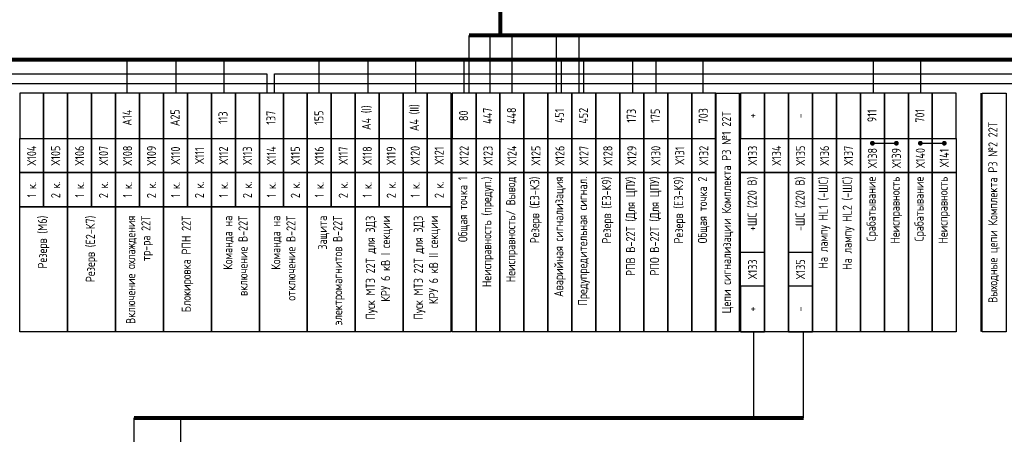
# Model space of a CAD drawing. Header units: millimetres. Extents: x 616 to 6446, y 2590 to 5711.
# Tile 45 of 50: x 5448 to 5653, y 3611 to 3698. Entities that reach past the tile are written whole.
import ezdxf

# ---------------------------------------------------------------- set-up
doc = ezdxf.new("R2010")
doc.units = ezdxf.units.MM
doc.styles.add('SIMPLEX', font='GOST.ttf', dxfattribs={"height": 5})

msp = doc.modelspace()

# ---------------------------------------------------------------- linework, layer by layer
at = {"lineweight": 80}
for p, q in [((5548.34, 3694.7), (5548.34, 3744.7)), ((5946.45, 3694.7), (5541.81, 3694.7)), ((5471.93, 3614.83), (5611.57, 3614.83))]:
    msp.add_line(p, q, dxfattribs=at)
for p, q in [((5541.81, 3682.7), (5541.81, 3694.7)), ((5546.2, 3682.7), (5546.2, 3694.7)), ((5550.83, 3682.7), (5550.83, 3694.7)), ((5560.05, 3682.7), (5560.05, 3694.7)), ((5564.81, 3682.7), (5564.81, 3694.7)), ((5371.72, 3684.7), (5655.1, 3684.7)), ((5401.21, 3686.7), (5499.65, 3686.7)), ((5499.65, 3686.7), (5499.65, 3682.7)), ((5501.22, 3682.7), (5501.22, 3686.7)), ((5501.22, 3686.7), (5795.47, 3686.7)), ((5598.26, 3682.7), (5598.26, 3673.2)), ((5598.26, 3682.7), (5598.26, 3673.2)), ((5648.64, 3682.7), (5648.64, 3673.2)), ((5648.64, 3682.7), (5648.64, 3673.2)), ((5625.95, 3672.21), (5630.95, 3672.21)), ((5635.95, 3672.21), (5640.95, 3672.21)), ((5601.19, 3614.83), (5601.19, 3632.83)), ((5611.57, 3614.83), (5611.57, 3632.83)), ((5471.93, 3592.83), (5471.93, 3614.83)), ((5481.69, 3592.83), (5481.69, 3614.83))]:
    msp.add_line(p, q)
at = {"color": 3, "lineweight": 80}
msp.add_line((5270.17, 3689.7), (6031.33, 3689.7), dxfattribs=at)
at = {"color": 3}
for p, q in [((5470.47, 3682.7), (5470.47, 3689.7)), ((5480.73, 3682.7), (5480.73, 3689.7)), ((5490.75, 3682.7), (5490.75, 3689.7)), ((5510.56, 3682.7), (5510.56, 3689.7)), ((5520.75, 3682.7), (5520.75, 3689.7)), ((5530.72, 3682.7), (5530.72, 3689.7)), ((5540.78, 3682.7), (5540.78, 3689.7)), ((5561.06, 3682.7), (5561.06, 3689.7)), ((5565.74, 3682.7), (5565.74, 3689.7)), ((5575.98, 3682.7), (5575.98, 3689.7)), ((5580.84, 3682.7), (5580.84, 3689.7)), ((5590.65, 3682.7), (5590.65, 3689.7)), ((5626.21, 3682.7), (5626.21, 3689.7)), ((5636.02, 3682.7), (5636.02, 3689.7))]:
    msp.add_line(p, q, dxfattribs=at)
for points in [[(5453.07, 3673.2), (5453.07, 3682.7), (5448.07, 3682.7), (5448.07, 3673.2)], [(5458.07, 3673.2), (5458.07, 3682.7), (5453.07, 3682.7), (5453.07, 3673.2)], [(5463.07, 3673.2), (5463.07, 3682.7), (5458.07, 3682.7), (5458.07, 3673.2)], [(5468.07, 3673.2), (5468.07, 3682.7), (5463.07, 3682.7), (5463.07, 3673.2)], [(5473.07, 3673.2), (5473.07, 3682.7), (5468.07, 3682.7), (5468.07, 3673.2)], [(5478.07, 3673.2), (5478.07, 3682.7), (5473.07, 3682.7), (5473.07, 3673.2)], [(5483.07, 3673.2), (5483.07, 3682.7), (5478.07, 3682.7), (5478.07, 3673.2)], [(5488.07, 3673.2), (5488.07, 3682.7), (5483.07, 3682.7), (5483.07, 3673.2)], [(5493.07, 3673.2), (5493.07, 3682.7), (5488.07, 3682.7), (5488.07, 3673.2)], [(5498.07, 3673.2), (5498.07, 3682.7), (5493.07, 3682.7), (5493.07, 3673.2)], [(5503.07, 3673.2), (5503.07, 3682.7), (5498.07, 3682.7), (5498.07, 3673.2)], [(5508.07, 3673.2), (5508.07, 3682.7), (5503.07, 3682.7), (5503.07, 3673.2)], [(5513.07, 3673.2), (5513.07, 3682.7), (5508.07, 3682.7), (5508.07, 3673.2)], [(5518.07, 3673.2), (5518.07, 3682.7), (5513.07, 3682.7), (5513.07, 3673.2)], [(5523.07, 3673.2), (5523.07, 3682.7), (5518.07, 3682.7), (5518.07, 3673.2)], [(5528.07, 3673.2), (5528.07, 3682.7), (5523.07, 3682.7), (5523.07, 3673.2)], [(5533.07, 3673.2), (5533.07, 3682.7), (5528.07, 3682.7), (5528.07, 3673.2)], [(5538.07, 3673.2), (5538.07, 3682.7), (5533.07, 3682.7), (5533.07, 3673.2)], [(5543.26, 3673.2), (5543.26, 3682.7), (5538.26, 3682.7), (5538.26, 3673.2)], [(5548.26, 3673.2), (5548.26, 3682.7), (5543.26, 3682.7), (5543.26, 3673.2)], [(5553.26, 3673.2), (5553.26, 3682.7), (5548.26, 3682.7), (5548.26, 3673.2)], [(5558.26, 3673.2), (5558.26, 3682.7), (5553.26, 3682.7), (5553.26, 3673.2)], [(5563.26, 3673.2), (5563.26, 3682.7), (5558.26, 3682.7), (5558.26, 3673.2)], [(5568.26, 3673.2), (5568.26, 3682.7), (5563.26, 3682.7), (5563.26, 3673.2)], [(5573.26, 3673.2), (5573.26, 3682.7), (5568.26, 3682.7), (5568.26, 3673.2)], [(5578.26, 3673.2), (5578.26, 3682.7), (5573.26, 3682.7), (5573.26, 3673.2)], [(5583.26, 3673.2), (5583.26, 3682.7), (5578.26, 3682.7), (5578.26, 3673.2)], [(5588.26, 3673.2), (5588.26, 3682.7), (5583.26, 3682.7), (5583.26, 3673.2)], [(5593.26, 3673.2), (5593.26, 3682.7), (5588.26, 3682.7), (5588.26, 3673.2)], [(5598.26, 3682.7), (5598.26, 3632.83), (5593.26, 3632.83), (5593.26, 3682.7)], [(5603.45, 3673.2), (5603.45, 3682.7), (5598.45, 3682.7), (5598.45, 3673.2)], [(5608.45, 3673.2), (5608.45, 3682.7), (5603.45, 3682.7), (5603.45, 3673.2)], [(5613.45, 3673.2), (5613.45, 3682.7), (5608.45, 3682.7), (5608.45, 3673.2)], [(5618.45, 3673.2), (5618.45, 3682.7), (5613.45, 3682.7), (5613.45, 3673.2)], [(5623.45, 3673.2), (5623.45, 3682.7), (5618.45, 3682.7), (5618.45, 3673.2)], [(5628.45, 3673.2), (5628.45, 3682.7), (5623.45, 3682.7), (5623.45, 3673.2)], [(5633.45, 3673.2), (5633.45, 3682.7), (5628.45, 3682.7), (5628.45, 3673.2)], [(5638.45, 3673.2), (5638.45, 3682.7), (5633.45, 3682.7), (5633.45, 3673.2)], [(5643.45, 3673.2), (5643.45, 3682.7), (5638.45, 3682.7), (5638.45, 3673.2)], [(5653.83, 3682.7), (5653.83, 3632.83), (5648.83, 3632.83), (5648.83, 3682.7)], [(5453.07, 3673.2), (5453.07, 3666.08), (5448.07, 3666.08), (5448.07, 3673.2)], [(5458.07, 3673.2), (5458.07, 3666.08), (5453.07, 3666.08), (5453.07, 3673.2)], [(5463.07, 3673.2), (5463.07, 3666.08), (5458.07, 3666.08), (5458.07, 3673.2)], [(5468.07, 3673.2), (5468.07, 3666.08), (5463.07, 3666.08), (5463.07, 3673.2)], [(5473.07, 3673.2), (5473.07, 3666.08), (5468.07, 3666.08), (5468.07, 3673.2)], [(5478.07, 3673.2), (5478.07, 3666.08), (5473.07, 3666.08), (5473.07, 3673.2)], [(5483.07, 3673.2), (5483.07, 3666.08), (5478.07, 3666.08), (5478.07, 3673.2)], [(5488.07, 3673.2), (5488.07, 3666.08), (5483.07, 3666.08), (5483.07, 3673.2)], [(5493.07, 3673.2), (5493.07, 3666.08), (5488.07, 3666.08), (5488.07, 3673.2)], [(5498.07, 3673.2), (5498.07, 3666.08), (5493.07, 3666.08), (5493.07, 3673.2)], [(5503.07, 3673.2), (5503.07, 3666.08), (5498.07, 3666.08), (5498.07, 3673.2)], [(5508.07, 3673.2), (5508.07, 3666.08), (5503.07, 3666.08), (5503.07, 3673.2)], [(5513.07, 3673.2), (5513.07, 3666.08), (5508.07, 3666.08), (5508.07, 3673.2)], [(5518.07, 3673.2), (5518.07, 3666.08), (5513.07, 3666.08), (5513.07, 3673.2)], [(5523.07, 3673.2), (5523.07, 3666.08), (5518.07, 3666.08), (5518.07, 3673.2)], [(5528.07, 3673.2), (5528.07, 3666.08), (5523.07, 3666.08), (5523.07, 3673.2)], [(5533.07, 3673.2), (5533.07, 3666.08), (5528.07, 3666.08), (5528.07, 3673.2)], [(5538.07, 3673.2), (5538.07, 3666.08), (5533.07, 3666.08), (5533.07, 3673.2)], [(5543.26, 3673.2), (5543.26, 3666.08), (5538.26, 3666.08), (5538.26, 3673.2)], [(5548.26, 3673.2), (5548.26, 3666.08), (5543.26, 3666.08), (5543.26, 3673.2)], [(5553.26, 3673.2), (5553.26, 3666.08), (5548.26, 3666.08), (5548.26, 3673.2)], [(5558.26, 3673.2), (5558.26, 3666.08), (5553.26, 3666.08), (5553.26, 3673.2)], [(5563.26, 3673.2), (5563.26, 3666.08), (5558.26, 3666.08), (5558.26, 3673.2)], [(5568.26, 3673.2), (5568.26, 3666.08), (5563.26, 3666.08), (5563.26, 3673.2)], [(5573.26, 3673.2), (5573.26, 3666.08), (5568.26, 3666.08), (5568.26, 3673.2)], [(5578.26, 3673.2), (5578.26, 3666.08), (5573.26, 3666.08), (5573.26, 3673.2)], [(5583.26, 3673.2), (5583.26, 3666.08), (5578.26, 3666.08), (5578.26, 3673.2)], [(5588.26, 3673.2), (5588.26, 3666.08), (5583.26, 3666.08), (5583.26, 3673.2)], [(5593.26, 3673.2), (5593.26, 3666.08), (5588.26, 3666.08), (5588.26, 3673.2)], [(5603.45, 3673.2), (5603.45, 3666.08), (5598.45, 3666.08), (5598.45, 3673.2)], [(5608.45, 3673.2), (5608.45, 3666.08), (5603.45, 3666.08), (5603.45, 3673.2)], [(5613.45, 3673.2), (5613.45, 3666.08), (5608.45, 3666.08), (5608.45, 3673.2)], [(5618.45, 3673.2), (5618.45, 3666.08), (5613.45, 3666.08), (5613.45, 3673.2)], [(5623.45, 3673.2), (5623.45, 3666.08), (5618.45, 3666.08), (5618.45, 3673.2)], [(5628.45, 3673.2), (5628.45, 3666.08), (5623.45, 3666.08), (5623.45, 3673.2)], [(5633.45, 3673.2), (5633.45, 3666.08), (5628.45, 3666.08), (5628.45, 3673.2)], [(5638.45, 3673.2), (5638.45, 3666.08), (5633.45, 3666.08), (5633.45, 3673.2)], [(5643.45, 3673.2), (5643.45, 3666.08), (5638.45, 3666.08), (5638.45, 3673.2)], [(5453.07, 3666.08), (5453.07, 3658.95), (5448.07, 3658.95), (5448.07, 3666.08)], [(5458.07, 3666.08), (5458.07, 3658.95), (5453.07, 3658.95), (5453.07, 3666.08)], [(5463.07, 3666.08), (5463.07, 3658.95), (5458.07, 3658.95), (5458.07, 3666.08)], [(5468.07, 3666.08), (5468.07, 3658.95), (5463.07, 3658.95), (5463.07, 3666.08)], [(5473.07, 3666.08), (5473.07, 3658.95), (5468.07, 3658.95), (5468.07, 3666.08)], [(5478.07, 3666.08), (5478.07, 3658.95), (5473.07, 3658.95), (5473.07, 3666.08)], [(5483.07, 3666.08), (5483.07, 3658.95), (5478.07, 3658.95), (5478.07, 3666.08)], [(5488.07, 3666.08), (5488.07, 3658.95), (5483.07, 3658.95), (5483.07, 3666.08)], [(5493.07, 3666.08), (5493.07, 3658.95), (5488.07, 3658.95), (5488.07, 3666.08)], [(5498.07, 3666.08), (5498.07, 3658.95), (5493.07, 3658.95), (5493.07, 3666.08)], [(5503.07, 3666.08), (5503.07, 3658.95), (5498.07, 3658.95), (5498.07, 3666.08)], [(5508.07, 3666.08), (5508.07, 3658.95), (5503.07, 3658.95), (5503.07, 3666.08)], [(5513.07, 3666.08), (5513.07, 3658.95), (5508.07, 3658.95), (5508.07, 3666.08)], [(5518.07, 3666.08), (5518.07, 3658.95), (5513.07, 3658.95), (5513.07, 3666.08)], [(5523.07, 3666.08), (5523.07, 3658.95), (5518.07, 3658.95), (5518.07, 3666.08)], [(5528.07, 3666.08), (5528.07, 3658.95), (5523.07, 3658.95), (5523.07, 3666.08)], [(5533.07, 3666.08), (5533.07, 3658.95), (5528.07, 3658.95), (5528.07, 3666.08)], [(5538.07, 3666.08), (5538.07, 3658.95), (5533.07, 3658.95), (5533.07, 3666.08)], [(5543.26, 3666.08), (5543.26, 3632.83), (5538.26, 3632.83), (5538.26, 3666.08)], [(5548.26, 3666.08), (5548.26, 3632.83), (5543.26, 3632.83), (5543.26, 3666.08)], [(5553.26, 3666.08), (5553.26, 3632.83), (5548.26, 3632.83), (5548.26, 3666.08)], [(5558.26, 3666.08), (5558.26, 3632.83), (5553.26, 3632.83), (5553.26, 3666.08)], [(5563.26, 3666.08), (5563.26, 3632.83), (5558.26, 3632.83), (5558.26, 3666.08)], [(5568.26, 3666.08), (5568.26, 3632.83), (5563.26, 3632.83), (5563.26, 3666.08)], [(5573.26, 3666.08), (5573.26, 3632.83), (5568.26, 3632.83), (5568.26, 3666.08)], [(5578.26, 3666.08), (5578.26, 3632.83), (5573.26, 3632.83), (5573.26, 3666.08)], [(5583.26, 3666.08), (5583.26, 3632.83), (5578.26, 3632.83), (5578.26, 3666.08)], [(5588.26, 3666.08), (5588.26, 3632.83), (5583.26, 3632.83), (5583.26, 3666.08)], [(5593.26, 3666.08), (5593.26, 3632.83), (5588.26, 3632.83), (5588.26, 3666.08)], [(5603.45, 3666.08), (5603.45, 3632.83), (5598.45, 3632.83), (5598.45, 3666.08)], [(5608.45, 3666.08), (5608.45, 3632.83), (5603.45, 3632.83), (5603.45, 3666.08)], [(5613.45, 3666.08), (5613.45, 3632.83), (5608.45, 3632.83), (5608.45, 3666.08)], [(5618.45, 3666.08), (5618.45, 3632.83), (5613.45, 3632.83), (5613.45, 3666.08)], [(5623.45, 3666.08), (5623.45, 3632.83), (5618.45, 3632.83), (5618.45, 3666.08)], [(5628.45, 3666.08), (5628.45, 3632.83), (5623.45, 3632.83), (5623.45, 3666.08)], [(5633.45, 3666.08), (5633.45, 3632.83), (5628.45, 3632.83), (5628.45, 3666.08)], [(5638.45, 3666.08), (5638.45, 3632.83), (5633.45, 3632.83), (5633.45, 3666.08)], [(5643.45, 3666.08), (5643.45, 3632.83), (5638.45, 3632.83), (5638.45, 3666.08)], [(5458.07, 3658.95), (5458.07, 3632.83), (5448.07, 3632.83), (5448.07, 3658.95)], [(5468.07, 3658.95), (5468.07, 3632.83), (5458.07, 3632.83), (5458.07, 3658.95)], [(5478.07, 3658.95), (5478.07, 3632.83), (5468.07, 3632.83), (5468.07, 3658.95)], [(5488.07, 3658.95), (5488.07, 3632.83), (5478.07, 3632.83), (5478.07, 3658.95)], [(5498.07, 3658.95), (5498.07, 3632.83), (5488.07, 3632.83), (5488.07, 3658.95)], [(5508.07, 3658.95), (5508.07, 3632.83), (5498.07, 3632.83), (5498.07, 3658.95)], [(5518.07, 3658.95), (5518.07, 3632.83), (5508.07, 3632.83), (5508.07, 3658.95)], [(5528.07, 3658.95), (5528.07, 3632.83), (5518.07, 3632.83), (5518.07, 3658.95)], [(5538.07, 3658.95), (5538.07, 3632.83), (5528.07, 3632.83), (5528.07, 3658.95)], [(5603.45, 3649.45), (5603.45, 3642.33), (5598.45, 3642.33), (5598.45, 3649.45)], [(5613.45, 3649.45), (5613.45, 3642.33), (5608.45, 3642.33), (5608.45, 3649.45)], [(5603.45, 3632.83), (5603.45, 3642.33), (5598.45, 3642.33), (5598.45, 3632.83)], [(5613.45, 3632.83), (5613.45, 3642.33), (5608.45, 3642.33), (5608.45, 3632.83)]]:
    msp.add_lwpolyline(points, close=True)
at = {"const_width": 0.38}
for points in [[(5538.07, 3682.7), (5538.07, 3632.83)], [(5593.26, 3682.7), (5593.26, 3632.83)], [(5598.26, 3682.7), (5598.26, 3632.83)], [(5598.26, 3632.83), (5598.26, 3682.7)], [(5648.64, 3682.7), (5648.64, 3632.83)], [(5648.64, 3632.83), (5648.64, 3682.7)]]:
    msp.add_lwpolyline(points, dxfattribs=at)
at = {"const_width": 0.5}
for points in [[(5625.95, 3672.46, -1), (5625.95, 3671.96, -1)], [(5630.95, 3672.46, -1), (5630.95, 3671.96, -1)], [(5635.95, 3672.46, -1), (5635.95, 3671.96, -1)], [(5640.95, 3672.46, -1), (5640.95, 3671.96, -1)]]:
    msp.add_lwpolyline(points, format="xyb", close=True, dxfattribs=at)

# ---------------------------------------------------------------- texts
at = {"char_height": 1.9, "rotation": 90, "style": 'SIMPLEX'}
for s, insert, width, attachment_point in [('А4 (II)', (5530.48, 3677.55), 9.5, 5), ('Цепи сигнализации Комплекта РЗ №1 22Т', (5595.76, 3657.76), 49.875, 5), ('Выходные цепи Комплекта РЗ №2 22Т', (5651.33, 3657.76), 49.875, 5), ('А14', (5470.48, 3677.55), 9.5, 5), ('А25', (5480.48, 3677.55), 9.5, 5), ('113', (5490.48, 3677.55), 9.5, 5), ('137', (5500.48, 3677.55), 9.5, 5), ('155', (5510.48, 3677.55), 9.5, 5), ('А4 (I)', (5520.48, 3677.55), 9.5, 5), ('80', (5540.67, 3677.95), 9.5, 5), ('447', (5545.67, 3677.95), 9.5, 5), ('448', (5550.67, 3677.95), 9.5, 5), ('451', (5560.67, 3677.95), 9.5, 5), ('452', (5565.67, 3677.95), 9.5, 5), ('173', (5575.67, 3677.95), 9.5, 5), ('175', (5580.67, 3677.95), 9.5, 5), ('703', (5590.67, 3677.95), 9.5, 5), ('+', (5600.86, 3677.95), 9.5, 5), ('911', (5625.86, 3677.95), 9.5, 5), ('701', (5635.86, 3677.95), 9.5, 5), ('-', (5610.86, 3677.95), 9.5, 5), ('Х104', (5450.57, 3669.64), 7.125, 5), ('Х105{\\fArial|b0|i0|c204|p34; }', (5455.57, 3669.64), 7.125, 5), ('Х106', (5460.57, 3669.64), 7.125, 5), ('Х107', (5465.57, 3669.64), 7.125, 5), ('Х108', (5470.57, 3669.64), 7.125, 5), ('Х109', (5475.57, 3669.64), 7.125, 5), ('Х110', (5480.57, 3669.64), 7.125, 5), ('Х112', (5490.57, 3669.64), 7.125, 5), ('Х113', (5495.57, 3669.64), 7.125, 5), ('Х114', (5500.57, 3669.64), 7.125, 5), ('Х115', (5505.57, 3669.64), 7.125, 5), ('Х116', (5510.57, 3669.64), 7.125, 5), ('Х117', (5515.57, 3669.64), 7.125, 5), ('Х118', (5520.57, 3669.64), 7.125, 5), ('Х119', (5525.57, 3669.64), 7.125, 5), ('Х120', (5530.57, 3669.64), 7.125, 5), ('Х122', (5540.76, 3669.64), 7.125, 5), ('Х123', (5545.76, 3669.64), 7.125, 5), ('Х124', (5550.76, 3669.64), 7.125, 5), ('Х125', (5555.76, 3669.64), 7.125, 5), ('Х126', (5560.76, 3669.64), 7.125, 5), ('Х127', (5565.76, 3669.64), 7.125, 5), ('Х128', (5570.76, 3669.64), 7.125, 5), ('Х129', (5575.76, 3669.64), 7.125, 5), ('Х130', (5580.76, 3669.64), 7.125, 5), ('Х132', (5590.76, 3669.64), 7.125, 5), ('Х133', (5600.95, 3669.64), 7.125, 5), ('Х134', (5605.95, 3669.64), 7.125, 5), ('Х135', (5610.95, 3669.64), 7.125, 5), ('Х136', (5615.95, 3669.64), 7.125, 5), ('Х137', (5620.95, 3669.64), 7.125, 5), ('Х111', (5485.57, 3669.64), 7.125, 5), ('Х121', (5535.57, 3669.64), 7.125, 5), ('Х131', (5585.76, 3669.64), 7.125, 5), ('Х138', (5625.95, 3669.14), 6.1308, 5), ('Х139', (5630.95, 3669.14), 6.1308, 5), ('Х140', (5635.95, 3669.14), 6.1308, 5), ('Х141', (5640.95, 3669.14), 6.1308, 5), ('1 к.{\\fArial|b0|i0|c204|p34; }', (5450.57, 3662.51), 7.125, 5), ('2 к.{\\fArial|b0|i0|c204|p34; }', (5455.57, 3662.51), 7.125, 5), ('1 к.{\\fArial|b0|i0|c204|p34; }', (5460.57, 3662.51), 7.125, 5), ('2 к.{\\fArial|b0|i0|c204|p34; }', (5465.57, 3662.51), 7.125, 5), ('1 к.{\\fArial|b0|i0|c204|p34; }', (5470.57, 3662.51), 7.125, 5), ('2 к.{\\fArial|b0|i0|c204|p34; }', (5475.57, 3662.51), 7.125, 5), ('1 к.{\\fArial|b0|i0|c204|p34; }', (5480.57, 3662.51), 7.125, 5), ('2 к.{\\fArial|b0|i0|c204|p34; }', (5485.57, 3662.51), 7.125, 5), ('1 к.{\\fArial|b0|i0|c204|p34; }', (5490.57, 3662.51), 7.125, 5), ('2 к.{\\fArial|b0|i0|c204|p34; }', (5495.57, 3662.51), 7.125, 5), ('1 к.{\\fArial|b0|i0|c204|p34; }', (5500.57, 3662.51), 7.125, 5), ('2 к.{\\fArial|b0|i0|c204|p34; }', (5505.57, 3662.51), 7.125, 5), ('1 к.{\\fArial|b0|i0|c204|p34; }', (5510.57, 3662.51), 7.125, 5), ('2 к.{\\fArial|b0|i0|c204|p34; }', (5515.57, 3662.51), 7.125, 5), ('1 к.{\\fArial|b0|i0|c204|p34; }', (5520.57, 3662.51), 7.125, 5), ('2 к.{\\fArial|b0|i0|c204|p34; }', (5525.57, 3662.51), 7.125, 5), ('1 к.{\\fArial|b0|i0|c204|p34; }', (5530.57, 3662.51), 7.125, 5), ('2 к.{\\fArial|b0|i0|c204|p34; }', (5535.57, 3662.51), 7.125, 5), ('Общая точка 1', (5540.76, 3665.23), 32.4083, 6), ('Неисправность (предуп.)', (5545.76, 3665.23), 32.4083, 6), ('Неисправность/ Вывод', (5550.76, 3665.23), 32.4083, 6), ('Резерв (Е3-К3)', (5555.76, 3665.23), 32.4083, 6), ('Аварийная сигнализация', (5560.76, 3665.23), 32.4083, 6), ('Предупредительная сигнал.', (5565.76, 3665.23), 32.4083, 6), ('Резерв (Е3-К9)', (5570.76, 3665.23), 32.4083, 6), ('РПВ В-22Т (Для ЦПУ)', (5575.76, 3665.23), 32.4083, 6), ('РПО В-22Т (Для ЦПУ)', (5580.76, 3665.23), 32.4083, 6), ('Резерв (Е3-К9)', (5585.76, 3665.23), 32.4083, 6), ('Общая точка 2', (5590.76, 3665.23), 32.4083, 6), ('+ШС (220 В)', (5600.95, 3665.23), 15.7833, 6), ('-ШС (220 В)', (5610.95, 3665.23), 15.7833, 6), ('На лампу HL1 (-ШС)', (5615.95, 3665.23), 32.4083, 6), ('На лампу HL2 (-ШС)', (5620.95, 3665.23), 32.4083, 6), ('Срабатывание ', (5625.95, 3665.23), 32.4083, 6), ('Неисправность', (5630.95, 3665.23), 32.4083, 6), ('Срабатывание ', (5635.95, 3665.23), 32.4083, 6), ('Неисправность', (5640.95, 3665.23), 32.4083, 6), ('Резерв (М6)', (5453.07, 3657.08), 24.2572, 6), ('Резерв (Е2-К7)', (5463.07, 3657.08), 24.2572, 6), ('Включение охлаждения тр-ра 22Т', (5473.07, 3657.08), 24.2572, 6), ('Блокировка РПН 22Т', (5483.07, 3657.08), 24.2572, 6), ('Команда на \\Pвключение В-22Т', (5493.07, 3657.08), 24.2572, 6), ('Команда на \\Pотключение В-22Т', (5503.07, 3657.08), 24.2572, 6), ('Защита электромагнитов В-22Т', (5513.07, 3657.08), 24.2572, 6), ('Пуск МТЗ 22Т для ЗДЗ КРУ 6 кВ I секции ', (5523.07, 3657.08), 24.2572, 6), ('Пуск МТЗ 22Т для ЗДЗ КРУ 6 кВ II секции', (5533.07, 3657.08), 24.2572, 6), ('Х133', (5600.95, 3645.89), 7.125, 5), ('Х135', (5610.95, 3645.89), 7.125, 5), ('+', (5600.86, 3637.58), 9.5, 5), ('-', (5610.86, 3637.58), 9.5, 5)]:
    msp.add_mtext(s, dxfattribs=dict(at, insert=insert, width=width, attachment_point=attachment_point))

doc.saveas('drawing.dxf')
